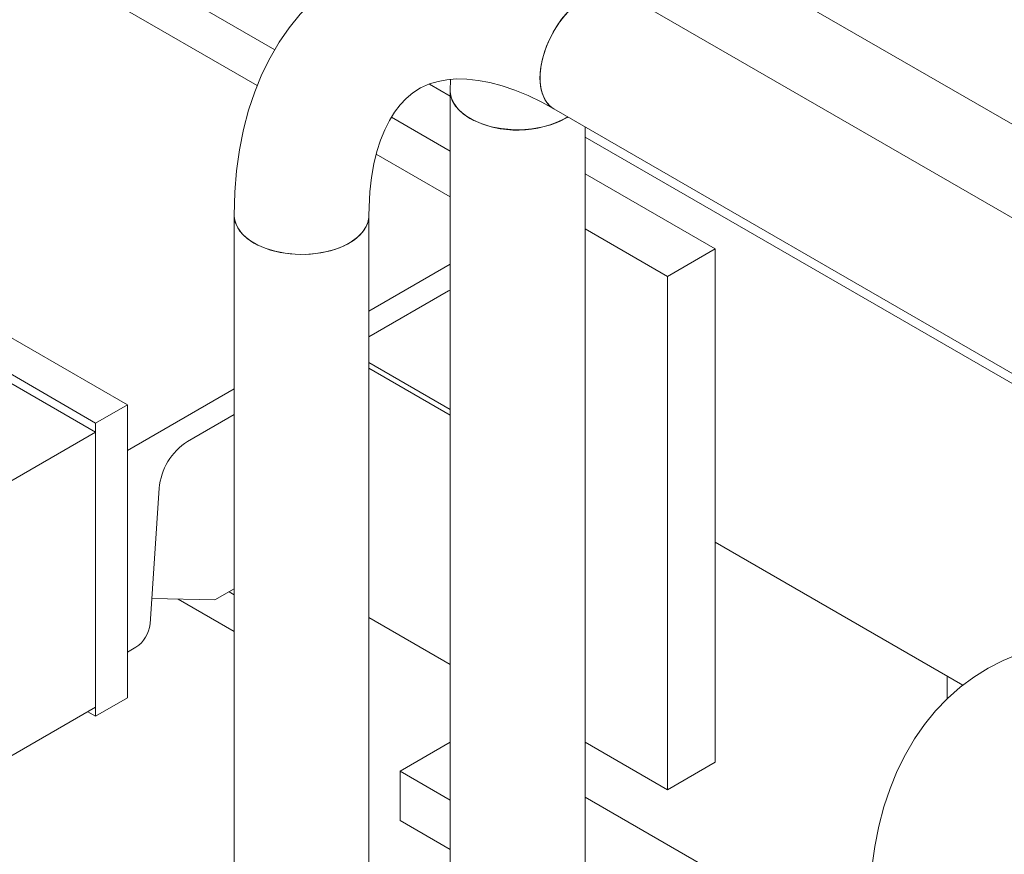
# Model space of a CAD drawing. Header units: millimetres. Extents: x 450 to 25135, y 150 to 17673.
# Tile 167 of 201: x 5321 to 5540, y 12770 to 12956. Entities that reach past the tile are written whole.
import ezdxf

# ---------------------------------------------------------------- set-up
doc = ezdxf.new("R2010")
doc.units = ezdxf.units.MM
doc.linetypes.add('SLD-Centrada-doble', pattern=[12.7, 6.35, -1.27, 1.27, -1.27, 1.27, -1.27])
doc.linetypes.add('SLD-Continua', pattern=[0])
doc.layers.add('COTAS', color=1, linetype='SLD-Continua')
doc.layers.add('OCULTA', color=8, linetype='SLD-Continua')

msp = doc.modelspace()

# ---------------------------------------------------------------- linework, layer by layer
at = {"color": 7, "linetype": 'SLD-Continua', "lineweight": 18, "ltscale": 30}
for p, q in [((5487.77, 12963.89), (5630.32, 12881.59)), ((5628.3, 12861.88), (5454.68, 12962.11)), ((5416.69, 12942.68), (5416.63, 12940.13)), ((5416.63, 12940.13), (5416.63, 12745.18)), ((5439.68, 12936.13), (5613.35, 12835.87)), ((5446.63, 12745.18), (5446.63, 12932.12)), ((5368.54, 12912.37), (5368.54, 12717.42)), ((5398.54, 12717.42), (5398.54, 12912.37))]:
    msp.add_line(p, q, dxfattribs=at)
at = {"color": 7, "linetype": 'SLD-Continua', "lineweight": 18, "ltscale": 30, "flags": 128}
for points in [[(5454.68, 12962.11), (5452.34, 12963.42), (5447.95, 12965.65), (5443.53, 12967.6), (5439.09, 12969.25), (5434.67, 12970.59), (5430.26, 12971.62), (5425.91, 12972.33), (5421.62, 12972.71), (5417.42, 12972.77), (5413.33, 12972.52), (5409.36, 12971.94), (5405.53, 12971.07), (5401.84, 12969.9), (5398.3, 12968.44), (5394.94, 12966.71), (5391.74, 12964.71), (5388.72, 12962.45), (5385.89, 12959.94), (5383.24, 12957.18), (5380.8, 12954.19), (5378.55, 12950.96), (5376.52, 12947.5), (5374.69, 12943.82), (5373.1, 12939.92), (5371.73, 12935.8), (5370.6, 12931.5), (5369.71, 12927), (5369.07, 12922.35), (5368.68, 12917.55), (5368.54, 12912.37)], [(5436.58, 12943), (5436.7, 12944.94), (5437.07, 12946.98), (5437.68, 12949.07), (5438.51, 12951.16), (5439.54, 12953.2), (5440.75, 12955.15), (5442.12, 12956.95), (5443.6, 12958.58), (5445.16, 12959.98), (5446.78, 12961.12), (5448.4, 12961.99), (5449.99, 12962.55), (5451.52, 12962.8), (5452.95, 12962.73), (5454.24, 12962.34), (5454.68, 12962.11)], [(5439.69, 12936.12), (5439, 12936.6), (5438.07, 12937.6), (5437.35, 12938.86), (5436.86, 12940.37), (5436.61, 12942.08), (5436.61, 12943.95), (5436.86, 12945.95), (5437.35, 12948.02), (5438.07, 12950.11), (5439, 12952.19), (5440.13, 12954.19), (5441.42, 12956.07), (5442.84, 12957.79), (5444.37, 12959.31), (5445.97, 12960.58), (5447.59, 12961.59), (5449.2, 12962.31), (5450.77, 12962.72), (5452.25, 12962.8), (5453.61, 12962.57), (5454.68, 12962.11)], [(5398.54, 12912.37), (5398.57, 12914.23), (5398.75, 12917.64), (5399.11, 12920.86), (5399.63, 12923.85), (5400.3, 12926.63), (5401.11, 12929.16), (5402.03, 12931.47), (5403.07, 12933.53), (5404.21, 12935.38), (5405.45, 12937), (5406.81, 12938.43), (5408.31, 12939.69), (5410.03, 12940.78), (5412.02, 12941.68), (5413.91, 12942.25), (5415.87, 12942.61), (5417.92, 12942.78), (5420.31, 12942.74), (5422.81, 12942.48), (5425.43, 12941.98), (5428.17, 12941.25), (5431.01, 12940.28), (5433.96, 12939.07), (5436.99, 12937.6), (5439.68, 12936.13)], [(5439.68, 12936.13), (5439.54, 12936.21), (5438.51, 12937.06), (5437.68, 12938.2), (5437.07, 12939.59), (5436.7, 12941.2), (5436.58, 12943)], [(5416.63, 12940.13), (5416.63, 12939.96), (5416.85, 12938.64), (5417.42, 12937.36), (5418.31, 12936.14), (5419.53, 12935.01), (5421.02, 12934)], [(5416.63, 12940.12), (5416.7, 12939.3), (5417.09, 12937.99), (5417.82, 12936.74), (5418.88, 12935.56), (5420.24, 12934.49), (5421.86, 12933.55), (5423.72, 12932.77), (5425.75, 12932.16), (5427.93, 12931.73), (5430.19, 12931.51), (5432.49, 12931.48), (5434.76, 12931.66), (5436.97, 12932.03), (5439.04, 12932.6), (5440.95, 12933.34), (5442.63, 12934.24), (5442.78, 12934.34)], [(5368.54, 12912.37), (5368.55, 12912.2), (5368.77, 12910.88), (5369.33, 12909.6), (5370.23, 12908.38), (5371.44, 12907.25), (5372.94, 12906.25)], [(5368.54, 12912.37), (5368.61, 12911.54), (5369.01, 12910.23), (5369.74, 12908.98), (5370.8, 12907.8), (5372.16, 12906.73), (5373.78, 12905.79), (5375.63, 12905.01), (5377.67, 12904.4), (5379.85, 12903.98), (5382.11, 12903.75), (5384.41, 12903.72), (5386.68, 12903.9), (5388.88, 12904.28), (5390.96, 12904.84), (5392.86, 12905.58), (5394.55, 12906.48), (5395.98, 12907.52), (5397.11, 12908.68), (5397.93, 12909.91), (5398.41, 12911.21), (5398.54, 12912.36)], [(5372.94, 12906.25), (5374.68, 12905.38), (5376.63, 12904.68), (5378.74, 12904.16), (5380.97, 12903.84), (5383.26, 12903.71), (5385.55, 12903.79), (5387.79, 12904.06), (5389.94, 12904.54), (5391.94, 12905.19), (5393.74, 12906.02), (5395.3, 12906.99), (5396.58, 12908.09), (5397.56, 12909.29), (5398.21, 12910.56), (5398.52, 12911.87), (5398.54, 12912.37)], [(5596.1, 12806.98), (5593.76, 12808.29), (5589.37, 12810.52), (5584.95, 12812.47), (5580.51, 12814.12), (5576.09, 12815.46), (5571.69, 12816.49), (5567.33, 12817.2), (5563.05, 12817.58), (5558.85, 12817.65), (5554.75, 12817.39), (5550.78, 12816.81), (5546.95, 12815.94), (5543.26, 12814.77), (5539.73, 12813.31), (5536.36, 12811.58), (5533.16, 12809.58), (5530.14, 12807.32), (5527.31, 12804.81), (5524.66, 12802.05), (5522.22, 12799.06), (5519.97, 12795.83), (5517.94, 12792.37), (5516.12, 12788.69), (5514.52, 12784.79), (5513.15, 12780.67), (5512.02, 12776.37), (5511.13, 12771.87), (5510.49, 12767.22), (5510.1, 12762.42), (5509.97, 12757.24)]]:
    msp.add_lwpolyline(points, dxfattribs=at)
at = {"color": 7, "linetype": 'SLD-Continua', "lineweight": 18, "ltscale": 900}
msp.add_arc((5431.6, 12954.04), 22.66, 242.1733, 299.5912, dxfattribs=at)
at = {"layer": 'COTAS', "linetype": 'SLD-Continua', "lineweight": 18, "ltscale": 30}
for p, q in [((5405.46, 12788.65), (5416.63, 12795.1)), ((5405.46, 12777.63), (5405.46, 12788.65)), ((5416.63, 12782.21), (5405.46, 12788.65)), ((5509.97, 12746.29), (5446.63, 12782.85)), ((5416.63, 12771.18), (5405.46, 12777.63))]:
    msp.add_line(p, q, dxfattribs=at)
at = {"layer": 'OCULTA', "linetype": 'SLD-Continua', "lineweight": 18, "ltscale": 30}
for p, q in [((5377.57, 12949.28), (5233.31, 13032.56)), ((5373.67, 12941.32), (5233.31, 13022.36)), ((5416.63, 12938.98), (5411.98, 12941.66)), ((5233.31, 12934.59), (5344.76, 12870.25)), ((5416.63, 12926.73), (5403.54, 12934.29)), ((5595.6, 12843.83), (5446.63, 12929.83)), ((5595.6, 12843.83), (5446.63, 12929.83)), ((5595.6, 12843.83), (5446.63, 12929.83)), ((5595.6, 12843.83), (5446.63, 12929.83)), ((5416.63, 12916.53), (5400.16, 12926.03)), ((5238.49, 12923.44), (5337.69, 12866.17)), ((5475.57, 12904.95), (5446.63, 12921.66)), ((5464.97, 12898.83), (5446.63, 12909.42)), ((5464.97, 12898.83), (5475.57, 12904.95)), ((5475.57, 12790.64), (5475.57, 12904.95)), ((5270.51, 12902.91), (5337.69, 12864.13)), ((5398.54, 12891.1), (5416.63, 12901.54)), ((5464.97, 12784.51), (5464.97, 12898.83)), ((5416.21, 12895.58), (5398.54, 12885.38)), ((5416.72, 12895.85), (5416.21, 12895.58)), ((5398.54, 12878.38), (5416.63, 12867.94)), ((5344.76, 12860.05), (5368.54, 12873.78)), ((5337.69, 12866.17), (5344.76, 12870.25)), ((5344.76, 12870.25), (5344.76, 12804.93)), ((5337.69, 12866.17), (5337.69, 12800.85)), ((5368.54, 12868.06), (5358.16, 12862.07)), ((5337.69, 12864.13), (5288.19, 12835.56)), ((5337.69, 12864.13), (5337.69, 12802.89)), ((5344.76, 12815.14), (5344.76, 12860.05)), ((5351.81, 12851.64), (5349.8, 12821.43)), ((5530.75, 12807.77), (5475.57, 12839.63)), ((5530.75, 12807.77), (5475.57, 12839.63)), ((5530.75, 12807.77), (5475.57, 12839.63)), ((5530.75, 12807.77), (5475.57, 12839.63)), ((5364.2, 12826.76), (5368.54, 12829.27)), ((5350.18, 12827.09), (5364.2, 12826.76)), ((5356.09, 12826.95), (5368.54, 12819.76)), ((5368.54, 12827.93), (5367.38, 12828.6)), ((5398.54, 12822.86), (5416.63, 12812.42)), ((5346.63, 12816.22), (5344.76, 12815.14)), ((5337.69, 12800.85), (5344.76, 12804.93)), ((5337.69, 12802.89), (5288.19, 12774.32)), ((5337.69, 12800.85), (5335.92, 12801.87)), ((5446.63, 12795.1), (5464.97, 12784.51)), ((5464.97, 12784.51), (5475.57, 12790.64))]:
    msp.add_line(p, q, dxfattribs=at)
at = {"layer": 'OCULTA', "linetype": 'SLD-Centrada-doble', "lineweight": 18, "ltscale": 30}
for p, q in [((5416.63, 12869.18), (5398.54, 12879.62)), ((5527.28, 12809.78), (5527.28, 12804.78)), ((5527.28, 12809.78), (5527.28, 12804.78)), ((5527.28, 12809.78), (5527.28, 12804.78)), ((5527.28, 12809.78), (5527.28, 12804.78))]:
    msp.add_line(p, q, dxfattribs=at)
at = {"layer": 'OCULTA', "linetype": 'SLD-Continua', "lineweight": 18, "ltscale": 900}
for centre, radius, start, end in [((5365.72, 12850.32), 13.97, 122.7879, 174.5703), ((5342.85, 12822.09), 6.99, 302.7879, 354.5703)]:
    msp.add_arc(centre, radius, start, end, dxfattribs=at)

doc.saveas('drawing.dxf')
